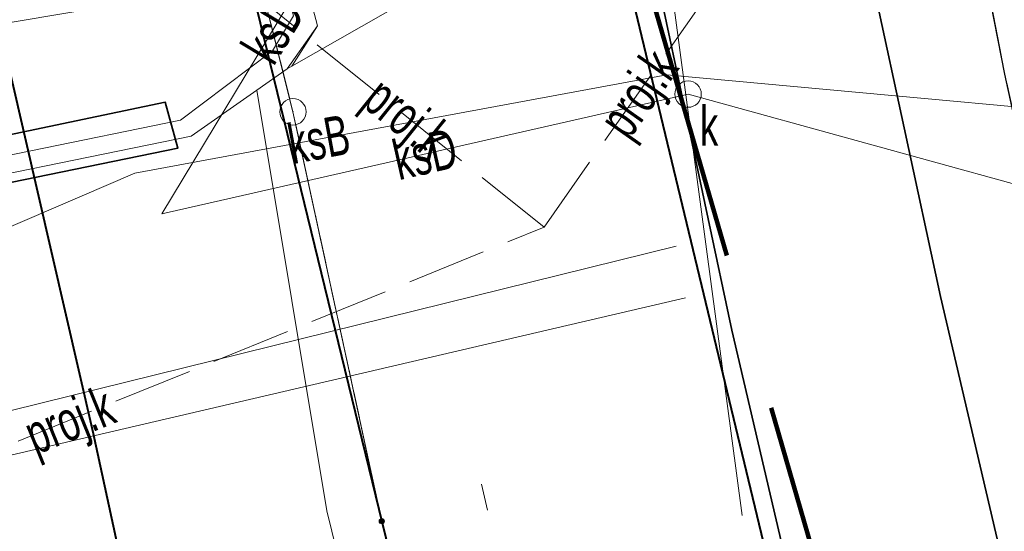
# Model space of a CAD drawing. Header units: metres. Extents: x 6567444 to 13135881, y 5574237 to 11149086.
# Tile 37 of 191: x 6567808 to 6567827, y 5574503 to 5574513. Entities that reach past the tile are written whole.
import ezdxf
from ezdxf.enums import TextEntityAlignment as Align

# ---------------------------------------------------------------- set-up
doc = ezdxf.new("R2010")
doc.units = ezdxf.units.M
for name, pattern in [('2.0_1.0', [3, 2, -1]), ('L_0_03', [1, 0.5, -0.5]), ('L_0_04', [1.5, 1, -0.5]), ('L_0_06', [2, 1.5, -0.5])]:
    doc.linetypes.add(name, pattern=pattern)
for name, color, linetype, lineweight in [('EGB_DzialkaEwidencyjna', 7, 'Continuous', 18), ('EGB_Klasouzytek', 92, 'Continuous', 18), ('EGB_KonturUzytkuGruntowego', 92, 'Continuous', 18), ('EGB_PunktGraniczny', 7, 'Continuous', 18), ('GES_InneUrzadzeniaTowarzyszace_P', 7, 'Continuous', 18), ('GES_PrzewodElektroenergetyczny', 1, 'Continuous', 18), ('GES_PrzewodKanalizacyjny', 36, 'Continuous', 18), ('GES_PrzewodKanalizacyjny_Projektowany', 7, 'Continuous', 18), ('GES_PrzewodWodociagowy', 5, 'Continuous', 18), ('GES_UrzadzeniaTowarzyszczaceLiniowe', 7, 'Continuous', 18), ('MP_LINIE_REGULAC', 135, 'Continuous', 40), ('OT_Budowle', 7, 'Continuous', 18), ('OT_Komunikacja', 7, 'Continuous', 18), ('Z_ZAKRES', 214, 'Continuous', 90)]:
    doc.layers.add(name, color=color, linetype=linetype, lineweight=lineweight)
doc.styles.get("Standard").update_dxf_attribs({"font": 'arial.ttf'})
doc.linetypes.add('MPNLZ', pattern='A,6,-2,[35,msgB.shx,S=0.016,R=0,X=-1,Y=0],6', length=14)

# ---------------------------------------------------------------- blocks, each defined once
blk = doc.blocks.new('L_0_02_2')
at = {"color": 0}
blk.add_point((0, 0), dxfattribs=at)
blk = doc.blocks.new('L_0_02_1')
at = {"color": 0}
blk.add_point((0, 0), dxfattribs=at)
blk = doc.blocks.new('L_0_29_1')
at = {"color": 0, "linetype": 'Continuous', "lineweight": 13, "flags": 128}
blk.add_lwpolyline([(0, -0.5), (0, 0.5)], dxfattribs=at)
blk = doc.blocks.new('EGPG_S')
at = {"color": 0, "linetype": 'Continuous', "lineweight": 18}
blk.add_circle((0, 0), 0.5, dxfattribs=at)
blk = doc.blocks.new('EGPG_N')
at = {"linetype": 'Continuous', "lineweight": 13}
blk.add_hatch(color=0, dxfattribs=at).paths.add_polyline_path([(0, -0.1, 1), (0, 0.1, 1)])
at = {"color": 0, "linetype": 'Continuous', "lineweight": 13}
blk.add_circle((0, 0), 0.1, dxfattribs=at)
blk = doc.blocks.new('other_SUPW_O')
at = {"color": 0, "linetype": 'Continuous', "lineweight": 18}
blk.add_circle((0, 0), 0.5, dxfattribs=at)
blk = doc.blocks.new('_MDCP')
at = {"layer": 'EGB_DzialkaEwidencyjna', "linetype": 'Continuous', "lineweight": 18}
for p, q in [((6567813.329, 5574511.092), (6567812.971, 5574512.518)), ((6567812.971, 5574512.518), (6567813.329, 5574511.092)), ((6567815.017, 5574503.354), (6567813.443, 5574510.606)), ((6567813.443, 5574510.606), (6567815.017, 5574503.354))]:
    blk.add_line(p, q, dxfattribs=at)
at = {"layer": 'EGB_Klasouzytek', "lineweight": 18}
for points in [[(6567799.496, 5574570.502), (6567805.83, 5574540.63), (6567812.91, 5574512.76), (6567813.39, 5574510.85), (6567815.07, 5574503.11), (6567824.54, 5574464.39), (6567837.97, 5574408.39), (6567843.288, 5574339.737)], [(6567843.288, 5574339.738), (6567840.22, 5574379.37), (6567837.97, 5574408.39), (6567824.54, 5574464.39), (6567815.07, 5574503.11), (6567813.39, 5574510.85), (6567812.91, 5574512.76), (6567809.64, 5574533.63), (6567810.66, 5574545.93), (6567811.96, 5574548.85), (6567814.7, 5574549.3), (6567819.81, 5574551.02), (6567841.64, 5574556.2), (6567848.19, 5574557.83), (6567849.51, 5574552.26), (6567830.11, 5574547.72), (6567829, 5574518.49), (6567851.37, 5574441.53), (6567857.95, 5574413.39), (6567862.49, 5574380.1), (6567864.17, 5574367.81), (6567869.98, 5574345.11), (6567862.17, 5574342.99), (6567862.141, 5574342.197)]]:
    blk.add_lwpolyline(points, dxfattribs=at)
at = {"layer": 'EGB_KonturUzytkuGruntowego', "linetype": 'L_0_03', "lineweight": 18}
for points in [[(6567799.496, 5574570.502), (6567805.83, 5574540.63), (6567812.91, 5574512.76), (6567813.39, 5574510.85), (6567815.07, 5574503.11), (6567824.54, 5574464.39), (6567837.97, 5574408.39), (6567840.22, 5574379.37), (6567843.288, 5574339.738)], [(6567843.288, 5574339.738), (6567840.22, 5574379.37), (6567837.97, 5574408.39), (6567824.54, 5574464.39), (6567815.07, 5574503.11), (6567813.39, 5574510.85), (6567812.91, 5574512.76), (6567809.64, 5574533.63), (6567810.66, 5574545.93), (6567811.96, 5574548.85), (6567814.7, 5574549.3), (6567819.81, 5574551.02), (6567841.64, 5574556.2), (6567848.19, 5574557.83), (6567849.51, 5574552.26), (6567830.11, 5574547.72), (6567829, 5574518.49), (6567851.37, 5574441.53), (6567857.95, 5574413.39), (6567862.49, 5574380.1), (6567864.17, 5574367.81), (6567869.98, 5574345.11), (6567862.17, 5574342.99), (6567862.141, 5574342.197)]]:
    blk.add_lwpolyline(points, dxfattribs=at)
at = {"layer": 'EGB_PunktGraniczny'}
for p in [(6567813.39, 5574510.85), (6567815.07, 5574503.11)]:
    blk.add_point(p, dxfattribs=at)
at = {"layer": 'GES_PrzewodElektroenergetyczny', "color": 1, "linetype": 'Continuous', "lineweight": 18}
for points in [[(6567873.65, 5574564.68), (6567858.185, 5574560.669), (6567842.81, 5574557.22), (6567841.652, 5574557.736), (6567838.02, 5574560.82), (6567836.97, 5574561.34), (6567827.408, 5574559.513), (6567825.24, 5574559.375), (6567823.842, 5574558.387), (6567822.303, 5574556.767), (6567821.25, 5574553.7), (6567820.388, 5574552.522), (6567818.508, 5574550.958), (6567817.589, 5574547.746), (6567816.52, 5574541.4), (6567814.783, 5574530.308), (6567815.18, 5574526.62), (6567815.46, 5574522.32), (6567816.83, 5574517.28), (6567816.455, 5574514.619), (6567815.516, 5574513.797), (6567802.55, 5574511.616)], [(6567873.65, 5574564.68), (6567858.185, 5574560.669), (6567842.81, 5574557.22), (6567841.652, 5574557.736), (6567838.02, 5574560.82), (6567836.97, 5574561.34), (6567827.408, 5574559.513), (6567825.24, 5574559.375), (6567823.842, 5574558.387), (6567822.303, 5574556.767), (6567821.25, 5574553.7), (6567820.388, 5574552.522), (6567818.508, 5574550.958), (6567817.589, 5574547.746), (6567816.52, 5574541.4), (6567814.783, 5574530.308), (6567815.18, 5574526.62), (6567815.46, 5574522.32), (6567816.83, 5574517.28), (6567816.455, 5574514.619), (6567815.516, 5574513.797), (6567802.55, 5574511.616)], [(6567821.689, 5574574.676), (6567824.614, 5574569.975), (6567824.749, 5574569.163), (6567824.869, 5574568.446), (6567824.96, 5574567.901), (6567826.159, 5574560.699), (6567824.503, 5574558.716), (6567818.43, 5574554.059), (6567817.963, 5574552.826), (6567817.933, 5574552.746), (6567810.864, 5574534.061), (6567809.989, 5574533.009), (6567809.88, 5574530.991), (6567810.579, 5574524.841), (6567813.857, 5574512.476), (6567813.279, 5574511.663)], [(6567821.689, 5574574.676), (6567824.614, 5574569.975), (6567824.749, 5574569.163), (6567824.869, 5574568.446), (6567824.96, 5574567.901), (6567826.159, 5574560.699), (6567824.503, 5574558.716), (6567818.43, 5574554.059), (6567817.963, 5574552.826), (6567817.933, 5574552.746), (6567810.864, 5574534.061), (6567809.989, 5574533.009), (6567809.88, 5574530.991), (6567810.579, 5574524.841), (6567813.857, 5574512.476), (6567813.369, 5574511.714)], [(6567806.525, 5574571.824), (6567812.913, 5574566.813), (6567816.258, 5574566.232), (6567824.701, 5574567.978), (6567824.712, 5574567.844), (6567825.715, 5574560.823), (6567823.839, 5574558.871), (6567818.124, 5574554.515), (6567817.484, 5574552.804), (6567817.454, 5574552.724), (6567811.233, 5574536.077), (6567810.486, 5574534.259), (6567809.675, 5574533.185), (6567809.413, 5574530.761), (6567810.153, 5574524.894), (6567810.792, 5574522.721), (6567810.901, 5574522.304), (6567813.402, 5574512.663), (6567813.006, 5574512.003), (6567811.262, 5574510.689), (6567805.592, 5574509.535), (6567805.478, 5574509.512)]]:
    blk.add_lwpolyline(points, dxfattribs=at)
at = {"layer": 'GES_PrzewodElektroenergetyczny', "color": 1, "linetype": 'Continuous', "lineweight": 18, "flags": 128}
for points in [[(6567839.429, 5574557.634), (6567843.814, 5574538.959), (6567847.225, 5574531.413), (6567849.054, 5574530.594), (6567849.634, 5574529.929), (6567849.99, 5574528.845), (6567850.111, 5574525.986), (6567849.4, 5574523.295), (6567833.849, 5574501.642), (6567833.428, 5574500.948), (6567842.057, 5574466.646), (6567837.363, 5574465.727), (6567836.904, 5574465.072), (6567825.838, 5574462.038), (6567824.032, 5574462.668), (6567814.032, 5574503.304), (6567812.705, 5574511.261)], [(6567838.664, 5574557.463), (6567825.286, 5574554.465), (6567821.836, 5574553.69), (6567821.707, 5574552.996), (6567821.696, 5574552.936), (6567820.074, 5574544.186), (6567818.966, 5574530.39), (6567820.156, 5574520.342), (6567819.55, 5574515.238), (6567813.369, 5574511.714), (6567813.279, 5574511.663), (6567812.705, 5574511.261), (6567811.464, 5574510.392), (6567805.665, 5574509.205)]]:
    blk.add_lwpolyline(points, dxfattribs=at)
at = {"layer": 'GES_PrzewodKanalizacyjny', "color": 36, "linetype": 'Continuous', "lineweight": 18, "flags": 128}
for points in [[(6567825.88, 5574525.16), (6567819.14, 5574523.74), (6567821.89, 5574503.22)], [(6567840.756, 5574523.672), (6567847.3, 5574524.51), (6567848.99, 5574510.718), (6567831.709, 5574508.197), (6567820.865, 5574511.185)], [(6567815.11, 5574515.88), (6567810.911, 5574508.919)], [(6567820.865, 5574511.185), (6567810.911, 5574508.919)]]:
    blk.add_lwpolyline(points, dxfattribs=at)
at = {"layer": 'GES_PrzewodKanalizacyjny', "color": 36, "linetype": 'Continuous', "lineweight": 18}
blk.add_lwpolyline([(6567835.18, 5574505.71), (6567834.38, 5574509.4), (6567832, 5574510.49), (6567820.46, 5574511.55), (6567810.4, 5574509.69), (6567803.648, 5574506.79)], dxfattribs=at)
at = {"layer": 'GES_PrzewodKanalizacyjny_Projektowany', "color": 36, "linetype": 'L_0_06', "lineweight": 18, "flags": 128}
for points in [[(6567818.14, 5574508.67), (6567821.7, 5574513.73)], [(6567818.14, 5574508.67), (6567812.97, 5574512.82)]]:
    blk.add_lwpolyline(points, dxfattribs=at)
at = {"layer": 'GES_PrzewodKanalizacyjny_Projektowany', "color": 36, "linetype": 'L_0_06', "lineweight": 18}
blk.add_lwpolyline([(6567804.483, 5574503.119), (6567818.14, 5574508.67)], dxfattribs=at)
at = {"layer": 'GES_PrzewodWodociagowy', "color": 5, "linetype": 'Continuous', "lineweight": 18}
for points in [[(6567804.224, 5574504.256), (6567820.64, 5574508.31)], [(6567820.816, 5574507.33), (6567804.394, 5574503.509)]]:
    blk.add_lwpolyline(points, dxfattribs=at)
at = {"layer": 'GES_UrzadzeniaTowarzyszczaceLiniowe', "color": 7, "linetype": 'Continuous', "lineweight": 35, "flags": 128}
blk.add_lwpolyline([(6567805.678, 5574509.924), (6567810.974, 5574511.03), (6567811.212, 5574510.164), (6567805.861, 5574509.063), (6567805.678, 5574509.924)], dxfattribs=at)
at = {"layer": 'MP_LINIE_REGULAC', "linetype": 'Continuous'}
for points in [[(6567936.85, 5574576.14), (6567822.725, 5574553.2), (6567807.758, 5574533.041), (6567819.961, 5574483.091), (6567828.37, 5574448.208)], [(6567809.616, 5574504.76), (6567804.161, 5574528.403), (6567807.758, 5574533.041)], [(6567837.155, 5574338.938), (6567830.301, 5574410.488), (6567815.244, 5574478.805), (6567809.616, 5574504.76)]]:
    blk.add_lwpolyline(points, dxfattribs=at)
at = {"layer": 'MP_LINIE_REGULAC', "linetype": 'MPNLZ', "flags": 128}
blk.add_lwpolyline([(6567850.203, 5574340.64), (6567845.014, 5574408.349), (6567815.314, 5574531.714), (6567826.921, 5574548.2), (6567848.668, 5574553.025)], dxfattribs=at)
at = {"layer": 'OT_Komunikacja', "color": 7, "linetype": 'Continuous', "lineweight": 25, "flags": 128}
blk.add_lwpolyline([(6567829, 5574501.83), (6567827.92, 5574506.7), (6567826.86, 5574511.56), (6567826.08, 5574515.52), (6567825.4, 5574519.47), (6567824.95, 5574522.44), (6567824.5, 5574526.43), (6567824.25, 5574529.43), (6567824.08, 5574532.42)], dxfattribs=at)
at = {"layer": 'OT_Komunikacja', "color": 7, "linetype": 'Continuous', "lineweight": 35}
for points in [[(6567814.771, 5574573.375), (6567814.83, 5574572.03), (6567815.06, 5574567.52), (6567815.39, 5574562.04), (6567815.56, 5574559.55), (6567816.32, 5574550.08), (6567817.46, 5574537.32), (6567818.34, 5574527.49), (6567818.54, 5574525.44), (6567818.82, 5574522.95), (6567819.14, 5574520.44), (6567819.65, 5574517.05), (6567819.91, 5574515.5), (6567820.35, 5574513.04), (6567821.69, 5574506.72), (6567844.97, 5574407.21)], [(6567821.55, 5574536.51), (6567822.3, 5574528.13), (6567822.51, 5574525.97), (6567822.81, 5574523.37), (6567823.15, 5574520.82), (6567823.61, 5574517.69), (6567824, 5574515.4), (6567824.43, 5574512.97), (6567824.95, 5574510.55), (6567825.64, 5574507.36), (6567848.98, 5574407.6)]]:
    blk.add_lwpolyline(points, dxfattribs=at)
at = {"layer": 'OT_Komunikacja', "color": 7, "linetype": 'L_0_04', "lineweight": 18, "flags": 128}
blk.add_lwpolyline([(6567947.515, 5574455.698), (6567948.396, 5574450.424), (6567948.648, 5574448.732), (6567948.975, 5574446.476), (6567949.265, 5574444.281), (6567949.478, 5574440.508), (6567949.478, 5574438.827), (6567949.548, 5574436.345), (6567949.466, 5574434.494), (6567949.331, 5574431.506), (6567949.013, 5574428.567), (6567948.397, 5574424.452), (6567947.845, 5574421.592), (6567946.958, 5574417.848), (6567946.194, 5574415.206), (6567944.955, 5574411.463), (6567944.22, 5574409.565), (6567943.335, 5574407.431), (6567941.896, 5574404.446), (6567940.723, 5574402.331), (6567939.781, 5574400.677), (6567938.516, 5574398.665), (6567936.744, 5574396.084), (6567934.465, 5574393.243), (6567932.327, 5574390.844), (6567928.971, 5574387.543), (6567926.7, 5574385.54), (6567925.032, 5574384.195), (6567923.337, 5574382.935), (6567920.797, 5574381.179), (6567917.606, 5574379.366), (6567914.527, 5574377.737), (6567911.816, 5574376.502), (6567909.558, 5574375.579), (6567907.269, 5574374.816), (6567903.606, 5574373.672), (6567899.382, 5574372.528), (6567894.891, 5574371.274), (6567878.894, 5574366.917), (6567867.949, 5574363.87), (6567863.154, 5574362.61), (6567857.11, 5574361.35), (6567856.863, 5574364.456), (6567856.582, 5574368.039), (6567856.09, 5574372.83), (6567857, 5574372.9), (6567856.31, 5574378.9), (6567855.79, 5574382.87), (6567855.18, 5574386.83), (6567854.51, 5574390.76), (6567853.78, 5574394.71), (6567853.05, 5574398.63), (6567852.19, 5574402.6), (6567849.76, 5574413.26), (6567849.89, 5574414.22), (6567851.83, 5574414.67), (6567851.37, 5574416.66), (6567854.58, 5574417.42), (6567850.88, 5574432.39), (6567845.96, 5574431.22), (6567840.92, 5574450.67), (6567838.96, 5574456.25), (6567831.07, 5574490.06), (6567830.27, 5574495.98), (6567829, 5574501.83), (6567827.92, 5574506.7), (6567826.86, 5574511.56), (6567826.08, 5574515.52), (6567825.4, 5574519.47), (6567824.95, 5574522.44), (6567824.5, 5574526.43), (6567824.25, 5574529.43), (6567824.08, 5574532.42), (6567824.01, 5574536.4), (6567824.25, 5574539.41), (6567825.44, 5574545.29), (6567826.09, 5574547.18), (6567826.92, 5574548.98), (6567827.87, 5574550.71), (6567829, 5574552.37), (6567849.24, 5574556.86), (6567847.84, 5574562.43), (6567850.42, 5574563.07), (6567851, 5574562.82), (6567857.08, 5574558.64), (6567878.36, 5574563.51), (6567907.32, 5574570.28), (6567907.73, 5574567.88), (6567878.94, 5574561.2), (6567857.62, 5574556.33), (6567833.07, 5574550.68), (6567832.17, 5574550.48), (6567830.79, 5574549.8), (6567829.67, 5574548.79), (6567828.68, 5574547.02), (6567827.68, 5574544.22), (6567827.06, 5574541.37), (6567826.61, 5574538.33), (6567826.47, 5574535.3), (6567826.62, 5574531.27), (6567826.93, 5574527.32), (6567827.29, 5574523.8), (6567827.81, 5574520.34), (6567828.64, 5574515.44), (6567829.22, 5574512.47), (6567831.34, 5574502.7), (6567832, 5574502.04), (6567832.86, 5574501.86), (6567835.48, 5574490.39), (6567838.69, 5574476.72), (6567840.94, 5574477.22), (6567842.1, 5574472.29), (6567839.84, 5574471.76), (6567843.24, 5574457.14), (6567846.41, 5574443.89), (6567846.82, 5574442.27), (6567847.04, 5574441.61), (6567847.42, 5574441.08), (6567847.97, 5574440.71), (6567848.63, 5574440.56), (6567849.32, 5574440.61), (6567851.19, 5574441.04), (6567854.02, 5574429.39), (6567857.72, 5574414.07), (6567855.38, 5574413.53), (6567854.43, 5574412.7), (6567853.63, 5574411.68), (6567853.17, 5574410.72), (6567853.12, 5574409.71), (6567854.26, 5574404.84), (6567855.51, 5574399), (6567857.01, 5574391.2), (6567857.79, 5574386.18), (6567858.35, 5574382.21), (6567859.02, 5574377.27), (6567859.909, 5574368.887), (6567860.055, 5574367.78), (6567860.402, 5574366.895), (6567861.348, 5574365.757), (6567862.743, 5574365.112), (6567863.812, 5574364.983), (6567864.873, 5574365.082), (6567875.385, 5574368.045), (6567887.169, 5574371.344), (6567894.86, 5574373.433), (6567904.193, 5574375.979), (6567909.986, 5574377.842), (6567913.714, 5574379.575), (6567916.29, 5574380.93), (6567919.833, 5574382.929), (6567921.94, 5574384.465), (6567924.837, 5574386.597), (6567926.974, 5574388.488), (6567928.91, 5574390.273), (6567932.797, 5574394.443), (6567936.263, 5574399.014), (6567938.789, 5574403.047), (6567940.719, 5574406.619), (6567942.6, 5574410.97), (6567944.237, 5574415.951), (6567945.095, 5574418.932), (6567946.005, 5574422.667), (6567946.916, 5574428.255), (6567947.357, 5574433.537), (6567947.446, 5574438.626), (6567947.184, 5574444.294), (6567946.685, 5574448.233), (6567946.054, 5574452.175), (6567945.029, 5574458.386), (6567942.856, 5574469.729), (6567945.871, 5574465.435)], close=True, dxfattribs=at)
at = {"layer": 'Z_ZAKRES', "linetype": '2.0_1.0', "lineweight": 140, "ltscale": 3}
blk.add_lwpolyline([(6567820.407, 5574555.719), (6567847.232, 5574561.997), (6567929.356, 5574581.206), (6567956.443, 5574443.911), (6567955.827, 5574425.481), (6567951.015, 5574407.07), (6567933.777, 5574381.866), (6567907.312, 5574367.318), (6567855.739, 5574355.65), (6567852.582, 5574378.747), (6567848.105, 5574411.572), (6567841.693, 5574438.994), (6567818.946, 5574517.253)], close=True, dxfattribs=at)
at = {"layer": 'EGB_DzialkaEwidencyjna', "linetype": 'Continuous', "xscale": 0.5, "yscale": 0.5, "zscale": 0.5}
for name, p, rotation in [('L_0_02_2', (6567813.39, 5574510.85), 104.11), ('L_0_02_1', (6567813.39, 5574510.85), 282.25), ('L_0_02_2', (6567813.39, 5574510.85), 282.25), ('L_0_02_1', (6567813.39, 5574510.85), 104.11), ('L_0_02_2', (6567815.07, 5574503.11), 102.25), ('L_0_02_1', (6567815.07, 5574503.11), 283.74), ('L_0_02_2', (6567815.07, 5574503.11), 283.74), ('L_0_02_1', (6567815.07, 5574503.11), 102.25)]:
    blk.add_blockref(name, p, dxfattribs=dict(at, rotation=rotation))
at = {"layer": 'EGB_PunktGraniczny', "linetype": 'Continuous', "xscale": 0.5, "yscale": 0.5, "zscale": 0.5}
for name, p in [('EGPG_S', (6567813.39, 5574510.85)), ('EGPG_N', (6567815.07, 5574503.11))]:
    blk.add_blockref(name, p, dxfattribs=at)
at = {"layer": 'GES_InneUrzadzeniaTowarzyszace_P', "linetype": 'Continuous', "xscale": 0.5, "yscale": 0.5, "zscale": 0.5}
blk.add_blockref('other_SUPW_O', (6567820.865, 5574511.185), dxfattribs=at)
at = {"layer": 'OT_Budowle', "color": 7, "linetype": 'Continuous', "xscale": 0.5, "yscale": 0.5, "zscale": 0.5, "rotation": 193.18}
blk.add_blockref('L_0_29_1', (6567817.013, 5574503.565), dxfattribs=at)
at = {"layer": 'GES_InneUrzadzeniaTowarzyszace_P', "color": 7, "lineweight": 15, "width": 0.66}
blk.add_text('k', height=0.75, dxfattribs=at).set_placement((6567821.09, 5574510.96), align=Align.TOP_LEFT)
at = {"layer": 'GES_PrzewodKanalizacyjny', "color": 36, "lineweight": 15, "width": 0.66}
for s, rotation, p in [('ksD', -301.1, (6567813.011, 5574512.399)), ('ksB', -349.5, (6567813.88, 5574510.333)), ('ksD', -347.2, (6567815.888, 5574510.052))]:
    blk.add_text(s, height=0.75, rotation=rotation, dxfattribs=at).set_placement(p, align=Align.MIDDLE_CENTER)
at = {"layer": 'GES_PrzewodKanalizacyjny_Projektowany', "color": 36, "lineweight": 15, "width": 0.66}
for rotation, p in [(-305.1, (6567819.92, 5574511.2)), (-38.8, (6567815.555, 5574510.745)), (-337.9, (6567809.16, 5574505.02))]:
    blk.add_text('proj.k', height=0.75, rotation=rotation, dxfattribs=at).set_placement(p, align=Align.MIDDLE_CENTER)
blk = doc.blocks.new('GE.I.6640.1.468.2024_MDCP_dodatkowe pomiary_12.03.2026')
at = {"layer": 'EGB_DzialkaEwidencyjna', "linetype": 'Continuous', "lineweight": 18}
for p, q in [((6567813.329, 5574511.092), (6567812.971, 5574512.518)), ((6567812.971, 5574512.518), (6567813.329, 5574511.092)), ((6567815.017, 5574503.354), (6567813.443, 5574510.606)), ((6567813.443, 5574510.606), (6567815.017, 5574503.354))]:
    blk.add_line(p, q, dxfattribs=at)
at = {"layer": 'EGB_Klasouzytek', "lineweight": 18}
for points in [[(6567799.496, 5574570.502), (6567805.83, 5574540.63), (6567812.91, 5574512.76), (6567813.39, 5574510.85), (6567815.07, 5574503.11), (6567824.54, 5574464.39), (6567837.97, 5574408.39), (6567843.288, 5574339.737)], [(6567843.288, 5574339.738), (6567840.22, 5574379.37), (6567837.97, 5574408.39), (6567824.54, 5574464.39), (6567815.07, 5574503.11), (6567813.39, 5574510.85), (6567812.91, 5574512.76), (6567809.64, 5574533.63), (6567810.66, 5574545.93), (6567811.96, 5574548.85), (6567814.7, 5574549.3), (6567819.81, 5574551.02), (6567841.64, 5574556.2), (6567848.19, 5574557.83), (6567849.51, 5574552.26), (6567830.11, 5574547.72), (6567829, 5574518.49), (6567851.37, 5574441.53), (6567857.95, 5574413.39), (6567862.49, 5574380.1), (6567864.17, 5574367.81), (6567869.98, 5574345.11), (6567862.17, 5574342.99), (6567862.141, 5574342.197)]]:
    blk.add_lwpolyline(points, dxfattribs=at)
at = {"layer": 'EGB_KonturUzytkuGruntowego', "linetype": 'L_0_03', "lineweight": 18}
for points in [[(6567799.496, 5574570.502), (6567805.83, 5574540.63), (6567812.91, 5574512.76), (6567813.39, 5574510.85), (6567815.07, 5574503.11), (6567824.54, 5574464.39), (6567837.97, 5574408.39), (6567840.22, 5574379.37), (6567843.288, 5574339.738)], [(6567843.288, 5574339.738), (6567840.22, 5574379.37), (6567837.97, 5574408.39), (6567824.54, 5574464.39), (6567815.07, 5574503.11), (6567813.39, 5574510.85), (6567812.91, 5574512.76), (6567809.64, 5574533.63), (6567810.66, 5574545.93), (6567811.96, 5574548.85), (6567814.7, 5574549.3), (6567819.81, 5574551.02), (6567841.64, 5574556.2), (6567848.19, 5574557.83), (6567849.51, 5574552.26), (6567830.11, 5574547.72), (6567829, 5574518.49), (6567851.37, 5574441.53), (6567857.95, 5574413.39), (6567862.49, 5574380.1), (6567864.17, 5574367.81), (6567869.98, 5574345.11), (6567862.17, 5574342.99), (6567862.141, 5574342.197)]]:
    blk.add_lwpolyline(points, dxfattribs=at)
at = {"layer": 'EGB_PunktGraniczny'}
for p in [(6567813.39, 5574510.85), (6567815.07, 5574503.11)]:
    blk.add_point(p, dxfattribs=at)
at = {"layer": 'GES_PrzewodElektroenergetyczny', "color": 1, "linetype": 'Continuous', "lineweight": 18}
for points in [[(6567873.65, 5574564.68), (6567858.185, 5574560.669), (6567842.81, 5574557.22), (6567841.652, 5574557.736), (6567838.02, 5574560.82), (6567836.97, 5574561.34), (6567827.408, 5574559.513), (6567825.24, 5574559.375), (6567823.842, 5574558.387), (6567822.303, 5574556.767), (6567821.25, 5574553.7), (6567820.388, 5574552.522), (6567818.508, 5574550.958), (6567817.589, 5574547.746), (6567816.52, 5574541.4), (6567814.783, 5574530.308), (6567815.18, 5574526.62), (6567815.46, 5574522.32), (6567816.83, 5574517.28), (6567816.455, 5574514.619), (6567815.516, 5574513.797), (6567802.55, 5574511.616)], [(6567873.65, 5574564.68), (6567858.185, 5574560.669), (6567842.81, 5574557.22), (6567841.652, 5574557.736), (6567838.02, 5574560.82), (6567836.97, 5574561.34), (6567827.408, 5574559.513), (6567825.24, 5574559.375), (6567823.842, 5574558.387), (6567822.303, 5574556.767), (6567821.25, 5574553.7), (6567820.388, 5574552.522), (6567818.508, 5574550.958), (6567817.589, 5574547.746), (6567816.52, 5574541.4), (6567814.783, 5574530.308), (6567815.18, 5574526.62), (6567815.46, 5574522.32), (6567816.83, 5574517.28), (6567816.455, 5574514.619), (6567815.516, 5574513.797), (6567802.55, 5574511.616)], [(6567821.689, 5574574.676), (6567824.614, 5574569.975), (6567824.749, 5574569.163), (6567824.869, 5574568.446), (6567824.96, 5574567.901), (6567826.159, 5574560.699), (6567824.503, 5574558.716), (6567818.43, 5574554.059), (6567817.963, 5574552.826), (6567817.933, 5574552.746), (6567810.864, 5574534.061), (6567809.989, 5574533.009), (6567809.88, 5574530.991), (6567810.579, 5574524.841), (6567813.857, 5574512.476), (6567813.279, 5574511.663)], [(6567821.689, 5574574.676), (6567824.614, 5574569.975), (6567824.749, 5574569.163), (6567824.869, 5574568.446), (6567824.96, 5574567.901), (6567826.159, 5574560.699), (6567824.503, 5574558.716), (6567818.43, 5574554.059), (6567817.963, 5574552.826), (6567817.933, 5574552.746), (6567810.864, 5574534.061), (6567809.989, 5574533.009), (6567809.88, 5574530.991), (6567810.579, 5574524.841), (6567813.857, 5574512.476), (6567813.369, 5574511.714)], [(6567806.525, 5574571.824), (6567812.913, 5574566.813), (6567816.258, 5574566.232), (6567824.701, 5574567.978), (6567824.712, 5574567.844), (6567825.715, 5574560.823), (6567823.839, 5574558.871), (6567818.124, 5574554.515), (6567817.484, 5574552.804), (6567817.454, 5574552.724), (6567811.233, 5574536.077), (6567810.486, 5574534.259), (6567809.675, 5574533.185), (6567809.413, 5574530.761), (6567810.153, 5574524.894), (6567810.792, 5574522.721), (6567810.901, 5574522.304), (6567813.402, 5574512.663), (6567813.006, 5574512.003), (6567811.262, 5574510.689), (6567805.592, 5574509.535), (6567805.478, 5574509.512)]]:
    blk.add_lwpolyline(points, dxfattribs=at)
at = {"layer": 'GES_PrzewodElektroenergetyczny', "color": 1, "linetype": 'Continuous', "lineweight": 18, "flags": 128}
for points in [[(6567839.429, 5574557.634), (6567843.814, 5574538.959), (6567847.225, 5574531.413), (6567849.054, 5574530.594), (6567849.634, 5574529.929), (6567849.99, 5574528.845), (6567850.111, 5574525.986), (6567849.4, 5574523.295), (6567833.849, 5574501.642), (6567833.428, 5574500.948), (6567842.057, 5574466.646), (6567837.363, 5574465.727), (6567836.904, 5574465.072), (6567825.838, 5574462.038), (6567824.032, 5574462.668), (6567814.032, 5574503.304), (6567812.705, 5574511.261)], [(6567838.664, 5574557.463), (6567825.286, 5574554.465), (6567821.836, 5574553.69), (6567821.707, 5574552.996), (6567821.696, 5574552.936), (6567820.074, 5574544.186), (6567818.966, 5574530.39), (6567820.156, 5574520.342), (6567819.55, 5574515.238), (6567813.369, 5574511.714), (6567813.279, 5574511.663), (6567812.705, 5574511.261), (6567811.464, 5574510.392), (6567805.665, 5574509.205)]]:
    blk.add_lwpolyline(points, dxfattribs=at)
at = {"layer": 'GES_PrzewodKanalizacyjny', "color": 36, "linetype": 'Continuous', "lineweight": 18, "flags": 128}
for points in [[(6567825.88, 5574525.16), (6567819.14, 5574523.74), (6567821.89, 5574503.22)], [(6567840.756, 5574523.672), (6567847.3, 5574524.51), (6567848.99, 5574510.718), (6567831.709, 5574508.197), (6567820.865, 5574511.185)], [(6567815.11, 5574515.88), (6567810.911, 5574508.919)], [(6567820.865, 5574511.185), (6567810.911, 5574508.919)]]:
    blk.add_lwpolyline(points, dxfattribs=at)
at = {"layer": 'GES_PrzewodKanalizacyjny', "color": 36, "linetype": 'Continuous', "lineweight": 18}
blk.add_lwpolyline([(6567835.18, 5574505.71), (6567834.38, 5574509.4), (6567832, 5574510.49), (6567820.46, 5574511.55), (6567810.4, 5574509.69), (6567803.648, 5574506.79)], dxfattribs=at)
at = {"layer": 'GES_PrzewodKanalizacyjny_Projektowany', "color": 36, "linetype": 'L_0_06', "lineweight": 18, "flags": 128}
for points in [[(6567818.14, 5574508.67), (6567821.7, 5574513.73)], [(6567818.14, 5574508.67), (6567812.97, 5574512.82)]]:
    blk.add_lwpolyline(points, dxfattribs=at)
at = {"layer": 'GES_PrzewodKanalizacyjny_Projektowany', "color": 36, "linetype": 'L_0_06', "lineweight": 18}
blk.add_lwpolyline([(6567804.483, 5574503.119), (6567818.14, 5574508.67)], dxfattribs=at)
at = {"layer": 'GES_PrzewodWodociagowy', "color": 5, "linetype": 'Continuous', "lineweight": 18}
for points in [[(6567804.224, 5574504.256), (6567820.64, 5574508.31)], [(6567820.816, 5574507.33), (6567804.394, 5574503.509)]]:
    blk.add_lwpolyline(points, dxfattribs=at)
at = {"layer": 'GES_UrzadzeniaTowarzyszczaceLiniowe', "color": 7, "linetype": 'Continuous', "lineweight": 35, "flags": 128}
blk.add_lwpolyline([(6567805.678, 5574509.924), (6567810.974, 5574511.03), (6567811.212, 5574510.164), (6567805.861, 5574509.063), (6567805.678, 5574509.924)], dxfattribs=at)
at = {"layer": 'MP_LINIE_REGULAC', "linetype": 'Continuous'}
for points in [[(6567936.85, 5574576.14), (6567822.725, 5574553.2), (6567807.758, 5574533.041), (6567819.961, 5574483.091), (6567828.37, 5574448.208)], [(6567809.616, 5574504.76), (6567804.161, 5574528.403), (6567807.758, 5574533.041)], [(6567837.155, 5574338.938), (6567830.301, 5574410.488), (6567815.244, 5574478.805), (6567809.616, 5574504.76)]]:
    blk.add_lwpolyline(points, dxfattribs=at)
at = {"layer": 'MP_LINIE_REGULAC', "linetype": 'MPNLZ', "flags": 128}
blk.add_lwpolyline([(6567850.203, 5574340.64), (6567845.014, 5574408.349), (6567815.314, 5574531.714), (6567826.921, 5574548.2), (6567848.668, 5574553.025)], dxfattribs=at)
at = {"layer": 'OT_Komunikacja', "color": 7, "linetype": 'Continuous', "lineweight": 25, "flags": 128}
blk.add_lwpolyline([(6567829, 5574501.83), (6567827.92, 5574506.7), (6567826.86, 5574511.56), (6567826.08, 5574515.52), (6567825.4, 5574519.47), (6567824.95, 5574522.44), (6567824.5, 5574526.43), (6567824.25, 5574529.43), (6567824.08, 5574532.42)], dxfattribs=at)
at = {"layer": 'OT_Komunikacja', "color": 7, "linetype": 'Continuous', "lineweight": 35}
for points in [[(6567814.771, 5574573.375), (6567814.83, 5574572.03), (6567815.06, 5574567.52), (6567815.39, 5574562.04), (6567815.56, 5574559.55), (6567816.32, 5574550.08), (6567817.46, 5574537.32), (6567818.34, 5574527.49), (6567818.54, 5574525.44), (6567818.82, 5574522.95), (6567819.14, 5574520.44), (6567819.65, 5574517.05), (6567819.91, 5574515.5), (6567820.35, 5574513.04), (6567821.69, 5574506.72), (6567844.97, 5574407.21)], [(6567821.55, 5574536.51), (6567822.3, 5574528.13), (6567822.51, 5574525.97), (6567822.81, 5574523.37), (6567823.15, 5574520.82), (6567823.61, 5574517.69), (6567824, 5574515.4), (6567824.43, 5574512.97), (6567824.95, 5574510.55), (6567825.64, 5574507.36), (6567848.98, 5574407.6)]]:
    blk.add_lwpolyline(points, dxfattribs=at)
at = {"layer": 'OT_Komunikacja', "color": 7, "linetype": 'L_0_04', "lineweight": 18, "flags": 128}
blk.add_lwpolyline([(6567947.515, 5574455.698), (6567948.396, 5574450.424), (6567948.648, 5574448.732), (6567948.975, 5574446.476), (6567949.265, 5574444.281), (6567949.478, 5574440.508), (6567949.478, 5574438.827), (6567949.548, 5574436.345), (6567949.466, 5574434.494), (6567949.331, 5574431.506), (6567949.013, 5574428.567), (6567948.397, 5574424.452), (6567947.845, 5574421.592), (6567946.958, 5574417.848), (6567946.194, 5574415.206), (6567944.955, 5574411.463), (6567944.22, 5574409.565), (6567943.335, 5574407.431), (6567941.896, 5574404.446), (6567940.723, 5574402.331), (6567939.781, 5574400.677), (6567938.516, 5574398.665), (6567936.744, 5574396.084), (6567934.465, 5574393.243), (6567932.327, 5574390.844), (6567928.971, 5574387.543), (6567926.7, 5574385.54), (6567925.032, 5574384.195), (6567923.337, 5574382.935), (6567920.797, 5574381.179), (6567917.606, 5574379.366), (6567914.527, 5574377.737), (6567911.816, 5574376.502), (6567909.558, 5574375.579), (6567907.269, 5574374.816), (6567903.606, 5574373.672), (6567899.382, 5574372.528), (6567894.891, 5574371.274), (6567878.894, 5574366.917), (6567867.949, 5574363.87), (6567863.154, 5574362.61), (6567857.11, 5574361.35), (6567856.863, 5574364.456), (6567856.582, 5574368.039), (6567856.09, 5574372.83), (6567857, 5574372.9), (6567856.31, 5574378.9), (6567855.79, 5574382.87), (6567855.18, 5574386.83), (6567854.51, 5574390.76), (6567853.78, 5574394.71), (6567853.05, 5574398.63), (6567852.19, 5574402.6), (6567849.76, 5574413.26), (6567849.89, 5574414.22), (6567851.83, 5574414.67), (6567851.37, 5574416.66), (6567854.58, 5574417.42), (6567850.88, 5574432.39), (6567845.96, 5574431.22), (6567840.92, 5574450.67), (6567838.96, 5574456.25), (6567831.07, 5574490.06), (6567830.27, 5574495.98), (6567829, 5574501.83), (6567827.92, 5574506.7), (6567826.86, 5574511.56), (6567826.08, 5574515.52), (6567825.4, 5574519.47), (6567824.95, 5574522.44), (6567824.5, 5574526.43), (6567824.25, 5574529.43), (6567824.08, 5574532.42), (6567824.01, 5574536.4), (6567824.25, 5574539.41), (6567825.44, 5574545.29), (6567826.09, 5574547.18), (6567826.92, 5574548.98), (6567827.87, 5574550.71), (6567829, 5574552.37), (6567849.24, 5574556.86), (6567847.84, 5574562.43), (6567850.42, 5574563.07), (6567851, 5574562.82), (6567857.08, 5574558.64), (6567878.36, 5574563.51), (6567907.32, 5574570.28), (6567907.73, 5574567.88), (6567878.94, 5574561.2), (6567857.62, 5574556.33), (6567833.07, 5574550.68), (6567832.17, 5574550.48), (6567830.79, 5574549.8), (6567829.67, 5574548.79), (6567828.68, 5574547.02), (6567827.68, 5574544.22), (6567827.06, 5574541.37), (6567826.61, 5574538.33), (6567826.47, 5574535.3), (6567826.62, 5574531.27), (6567826.93, 5574527.32), (6567827.29, 5574523.8), (6567827.81, 5574520.34), (6567828.64, 5574515.44), (6567829.22, 5574512.47), (6567831.34, 5574502.7), (6567832, 5574502.04), (6567832.86, 5574501.86), (6567835.48, 5574490.39), (6567838.69, 5574476.72), (6567840.94, 5574477.22), (6567842.1, 5574472.29), (6567839.84, 5574471.76), (6567843.24, 5574457.14), (6567846.41, 5574443.89), (6567846.82, 5574442.27), (6567847.04, 5574441.61), (6567847.42, 5574441.08), (6567847.97, 5574440.71), (6567848.63, 5574440.56), (6567849.32, 5574440.61), (6567851.19, 5574441.04), (6567854.02, 5574429.39), (6567857.72, 5574414.07), (6567855.38, 5574413.53), (6567854.43, 5574412.7), (6567853.63, 5574411.68), (6567853.17, 5574410.72), (6567853.12, 5574409.71), (6567854.26, 5574404.84), (6567855.51, 5574399), (6567857.01, 5574391.2), (6567857.79, 5574386.18), (6567858.35, 5574382.21), (6567859.02, 5574377.27), (6567859.909, 5574368.887), (6567860.055, 5574367.78), (6567860.402, 5574366.895), (6567861.348, 5574365.757), (6567862.743, 5574365.112), (6567863.812, 5574364.983), (6567864.873, 5574365.082), (6567875.385, 5574368.045), (6567887.169, 5574371.344), (6567894.86, 5574373.433), (6567904.193, 5574375.979), (6567909.986, 5574377.842), (6567913.714, 5574379.575), (6567916.29, 5574380.93), (6567919.833, 5574382.929), (6567921.94, 5574384.465), (6567924.837, 5574386.597), (6567926.974, 5574388.488), (6567928.91, 5574390.273), (6567932.797, 5574394.443), (6567936.263, 5574399.014), (6567938.789, 5574403.047), (6567940.719, 5574406.619), (6567942.6, 5574410.97), (6567944.237, 5574415.951), (6567945.095, 5574418.932), (6567946.005, 5574422.667), (6567946.916, 5574428.255), (6567947.357, 5574433.537), (6567947.446, 5574438.626), (6567947.184, 5574444.294), (6567946.685, 5574448.233), (6567946.054, 5574452.175), (6567945.029, 5574458.386), (6567942.856, 5574469.729), (6567945.871, 5574465.435)], close=True, dxfattribs=at)
at = {"layer": 'Z_ZAKRES', "linetype": '2.0_1.0', "lineweight": 140, "ltscale": 3}
blk.add_lwpolyline([(6567820.407, 5574555.719), (6567847.232, 5574561.997), (6567929.356, 5574581.206), (6567956.443, 5574443.911), (6567955.827, 5574425.481), (6567951.015, 5574407.07), (6567933.777, 5574381.866), (6567907.312, 5574367.318), (6567855.739, 5574355.65), (6567852.582, 5574378.747), (6567848.105, 5574411.572), (6567841.693, 5574438.994), (6567818.946, 5574517.253)], close=True, dxfattribs=at)
at = {"layer": 'EGB_DzialkaEwidencyjna', "linetype": 'Continuous', "xscale": 0.5, "yscale": 0.5, "zscale": 0.5}
for name, p, rotation in [('L_0_02_2', (6567813.39, 5574510.85), 104.11), ('L_0_02_1', (6567813.39, 5574510.85), 282.25), ('L_0_02_2', (6567813.39, 5574510.85), 282.25), ('L_0_02_1', (6567813.39, 5574510.85), 104.11), ('L_0_02_2', (6567815.07, 5574503.11), 102.25), ('L_0_02_1', (6567815.07, 5574503.11), 283.74), ('L_0_02_2', (6567815.07, 5574503.11), 283.74), ('L_0_02_1', (6567815.07, 5574503.11), 102.25)]:
    blk.add_blockref(name, p, dxfattribs=dict(at, rotation=rotation))
at = {"layer": 'EGB_PunktGraniczny', "linetype": 'Continuous', "xscale": 0.5, "yscale": 0.5, "zscale": 0.5}
for name, p in [('EGPG_S', (6567813.39, 5574510.85)), ('EGPG_N', (6567815.07, 5574503.11))]:
    blk.add_blockref(name, p, dxfattribs=at)
at = {"layer": 'GES_InneUrzadzeniaTowarzyszace_P', "linetype": 'Continuous', "xscale": 0.5, "yscale": 0.5, "zscale": 0.5}
blk.add_blockref('other_SUPW_O', (6567820.865, 5574511.185), dxfattribs=at)
at = {"layer": 'OT_Budowle', "color": 7, "linetype": 'Continuous', "xscale": 0.5, "yscale": 0.5, "zscale": 0.5, "rotation": 193.18}
blk.add_blockref('L_0_29_1', (6567817.013, 5574503.565), dxfattribs=at)
at = {"layer": 'GES_InneUrzadzeniaTowarzyszace_P', "color": 7, "lineweight": 15, "width": 0.66}
blk.add_text('k', height=0.75, dxfattribs=at).set_placement((6567821.09, 5574510.96), align=Align.TOP_LEFT)
at = {"layer": 'GES_PrzewodKanalizacyjny', "color": 36, "lineweight": 15, "width": 0.66}
for s, rotation, p in [('ksD', -301.1, (6567813.011, 5574512.399)), ('ksB', -349.5, (6567813.88, 5574510.333)), ('ksD', -347.2, (6567815.888, 5574510.052))]:
    blk.add_text(s, height=0.75, rotation=rotation, dxfattribs=at).set_placement(p, align=Align.MIDDLE_CENTER)
at = {"layer": 'GES_PrzewodKanalizacyjny_Projektowany', "color": 36, "lineweight": 15, "width": 0.66}
for rotation, p in [(-305.1, (6567819.92, 5574511.2)), (-38.8, (6567815.555, 5574510.745)), (-337.9, (6567809.16, 5574505.02))]:
    blk.add_text('proj.k', height=0.75, rotation=rotation, dxfattribs=at).set_placement(p, align=Align.MIDDLE_CENTER)

msp = doc.modelspace()

# ---------------------------------------------------------------- block references
at = {"layer": 'Defpoints'}
msp.add_blockref('GE.I.6640.1.468.2024_MDCP_dodatkowe pomiary_12.03.2026', (0, 0), dxfattribs=at)

# ---------------------------------------------------------------- next in the draw order: block references
msp.add_blockref('_MDCP', (0, 0))

doc.saveas('drawing.dxf')
